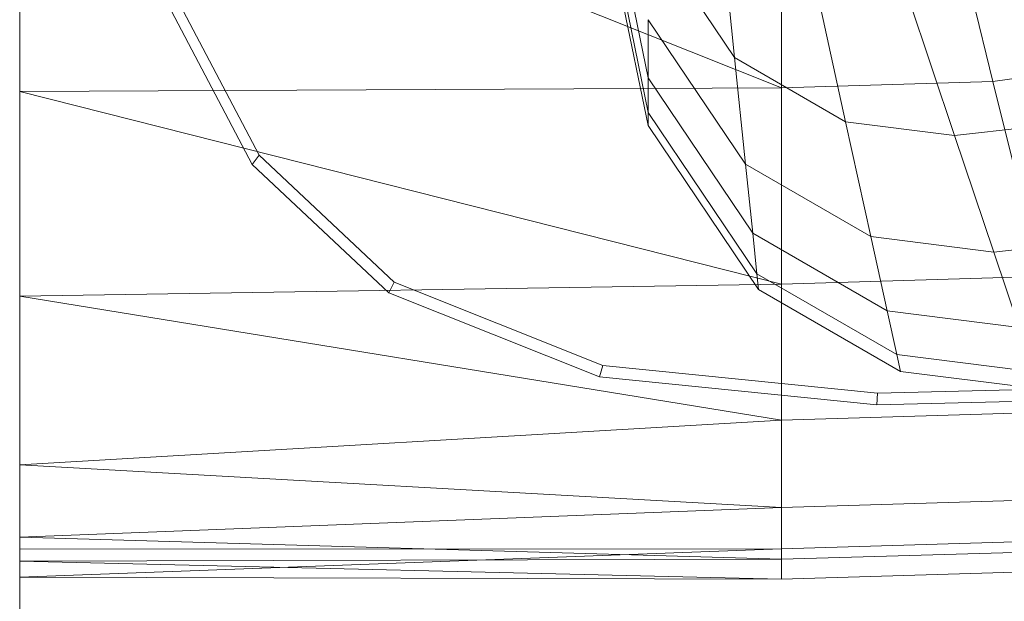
# Model space of a CAD drawing. Header units: metres. Extents: x 391.1 to 430.4, y 12.7 to 28.4.
# Tile 36 of 86: x 401.4919 to 401.6247, y 26.4323 to 26.5108. Entities that reach past the tile are written whole.
import ezdxf

# ---------------------------------------------------------------- set-up
doc = ezdxf.new("R2010")
doc.units = ezdxf.units.M
for name, color, linetype, lineweight in [('02_MOBILIARIO', 7, 'Continuous', 18), ('A-DETL-____-MBND', 7, 'Continuous', 18), ('A-GENM-____-OTLN', 7, 'Continuous', 18)]:
    doc.layers.add(name, color=color, linetype=linetype, lineweight=lineweight)

# ---------------------------------------------------------------- blocks, each defined once
blk = doc.blocks.new('Family - Rentamans PB-155389-02_ELEC_P0')
at = {"layer": 'A-DETL-____-MBND', "color": 253, "true_color": 0xaaaaaa}
for p, q in [((0, 0.36146), (0, 0.00406)), ((0.08473, 0.0676), (0.07631, 0.10869)), ((0, 0.10722), (0, 0.06579)), ((0, 0.10722), (0.10273, 0.06628)), ((0.08473, 0.06296), (0.07598, 0.1057)), ((0.08473, 0.06117), (0.07584, 0.10456)), ((0.10273, 0.10137), (0.10273, 0.06628)), ((0.12264, 0.10196), (0.13123, 0.06713)), ((0.09423, 0.09119), (0.09638, 0.07036)), ((0.09638, 0.07036), (0.08473, 0.08764)), ((0.10642, 0.08414), (0.11135, 0.0617)), ((0.1184, 0.08263), (0.12606, 0.05985)), ((0.03136, 0.05592), (0.01958, 0.07835)), ((0.03228, 0.05718), (0.02062, 0.07939)), ((0.09788, 0.05596), (0.08473, 0.07545)), ((0.08473, 0.07545), (0.08473, 0.0676)), ((0.11135, 0.0617), (0.09638, 0.07036)), ((0.09638, 0.07036), (0.09788, 0.05596)), ((0.1511, 0.06981), (0.13123, 0.06713)), ((0.08473, 0.06296), (0.08473, 0.0676)), ((0.09884, 0.04668), (0.08473, 0.0676)), ((0.13123, 0.06713), (0.10273, 0.06628)), ((0.13123, 0.06713), (0.13772, 0.04082)), ((0.10273, 0.06628), (0, 0.06579)), ((0, 0.06579), (0, 0.03818)), ((0, 0.06579), (0.10273, 0.03978)), ((0.10273, 0.06628), (0.10273, 0.03978)), ((0.08473, 0.06117), (0.08473, 0.06296)), ((0.09941, 0.0412), (0.08473, 0.06296)), ((0.09963, 0.03908), (0.08473, 0.06117)), ((0.12606, 0.05985), (0.11135, 0.0617)), ((0.11135, 0.0617), (0.11476, 0.0462)), ((0.14581, 0.06207), (0.12606, 0.05985)), ((0.12606, 0.05985), (0.13135, 0.04411)), ((0.03228, 0.05718), (0.03136, 0.05592)), ((0.05051, 0.04004), (0.03228, 0.05718)), ((0.04977, 0.03861), (0.03136, 0.05592)), ((0.11476, 0.0462), (0.09788, 0.05596)), ((0.09788, 0.05596), (0.09884, 0.04668)), ((0.11696, 0.0362), (0.09884, 0.04668)), ((0.09884, 0.04668), (0.09941, 0.0412)), ((0.15363, 0.04662), (0.13135, 0.04411)), ((0.13135, 0.04411), (0.11476, 0.0462)), ((0.11476, 0.0462), (0.11696, 0.0362)), ((0.13135, 0.04411), (0.13476, 0.03396)), ((0.11825, 0.0303), (0.09941, 0.0412)), ((0.09941, 0.0412), (0.09963, 0.03908)), ((0.05051, 0.04004), (0.04977, 0.03861)), ((0.07861, 0.02883), (0.05051, 0.04004)), ((0.13772, 0.04082), (0.10273, 0.03978)), ((0.10273, 0.03978), (0, 0.03818)), ((0.07816, 0.02729), (0.04977, 0.03861)), ((0.11875, 0.02802), (0.09963, 0.03908)), ((0.10273, 0.03978), (0.10273, 0.02147)), ((0, 0.03818), (0, 0.01543)), ((0, 0.03818), (0.10273, 0.02147)), ((0.13476, 0.03396), (0.11696, 0.0362)), ((0.11696, 0.0362), (0.11825, 0.0303)), ((0.13678, 0.02796), (0.11825, 0.0303)), ((0.11825, 0.0303), (0.11875, 0.02802)), ((0.07861, 0.02883), (0.07816, 0.02729)), ((0.11566, 0.02511), (0.07861, 0.02883)), ((0.13755, 0.02565), (0.11875, 0.02802)), ((0.11557, 0.02353), (0.07816, 0.02729)), ((0.13755, 0.02565), (0.11566, 0.02511)), ((0.11566, 0.02511), (0.11557, 0.02353)), ((0.13769, 0.02408), (0.11557, 0.02353)), ((0.1422, 0.02264), (0.10273, 0.02147)), ((0.10273, 0.02147), (0, 0.01543)), ((0.10273, 0.02147), (0.10273, 0.00966)), ((0, 0.01543), (0, 0.00569)), ((0, 0.01543), (0.10273, 0.00966)), ((0.14508, 0.01092), (0.10273, 0.00966)), ((0.10273, 0.00966), (0, 0.00569)), ((0.10273, 0.00966), (0.10273, 0.00269)), ((0, 0.00569), (0, 0.00244)), ((0, 0.00569), (0.10273, 0.00269)), ((0.10273, 0.0041), (0.14525, 0.00536)), ((0, 0.00406), (0.10273, 0.00411)), ((0, 0.00026), (0.10273, 0.00411)), ((0, 0.00026), (0, 0.00406)), ((0.10273, 0.0041), (0.10273, 0)), ((0.10273, 0.00269), (0.14679, 0.004)), ((0.10273, 0.00269), (0, 0.00244)), ((0.10273, 0.00269), (0.10273, 0)), ((0, 0.00244), (0, 0.00026)), ((0, 0.00244), (0.10273, 0)), ((0, 0.00026), (0.10273, 0)), ((0.10273, 0), (0.14736, 0.00133))]:
    blk.add_line(p, q, dxfattribs=at)
blk = doc.blocks.new('Family - LONDR55-XX_ZZ-ARQ-CAA-M3D-Londres55-155345-02_ELEC_P0')
at = {"layer": 'A-GENM-____-OTLN', "color": 253, "true_color": 0xaaaaaa}
blk.add_line((0.6, 0.03), (0, 0.03), dxfattribs=at)
blk = doc.blocks.new('Family - Mirall PB-155794-02_ELEC_P0')
blk.add_blockref('Family - LONDR55-XX_ZZ-ARQ-CAA-M3D-Londres55-155345-02_ELEC_P0', (0, 0))
blk = doc.blocks.new('LONDR55-XX_ZZ-ARQ-CAA-M3D-Londres55_ifc-1-02_ELEC_P0')
at = {"layer": '02_MOBILIARIO', "color": 253, "lineweight": 18, "true_color": 0xaaaaaa}
blk.add_blockref('Family - Rentamans PB-155389-02_ELEC_P0', (401.49193, 26.43532), dxfattribs=at)
at = {"layer": 'A-GENM-____-OTLN', "color": 253, "lineweight": 18, "true_color": 0xaaaaaa, "rotation": 270}
blk.add_blockref('Family - Mirall PB-155794-02_ELEC_P0', (401.46193, 26.91762), dxfattribs=at)

msp = doc.modelspace()

# ---------------------------------------------------------------- block references
at = {"lineweight": 5}
msp.add_blockref('LONDR55-XX_ZZ-ARQ-CAA-M3D-Londres55_ifc-1-02_ELEC_P0', (0, 0), dxfattribs=at)

doc.saveas('drawing.dxf')
